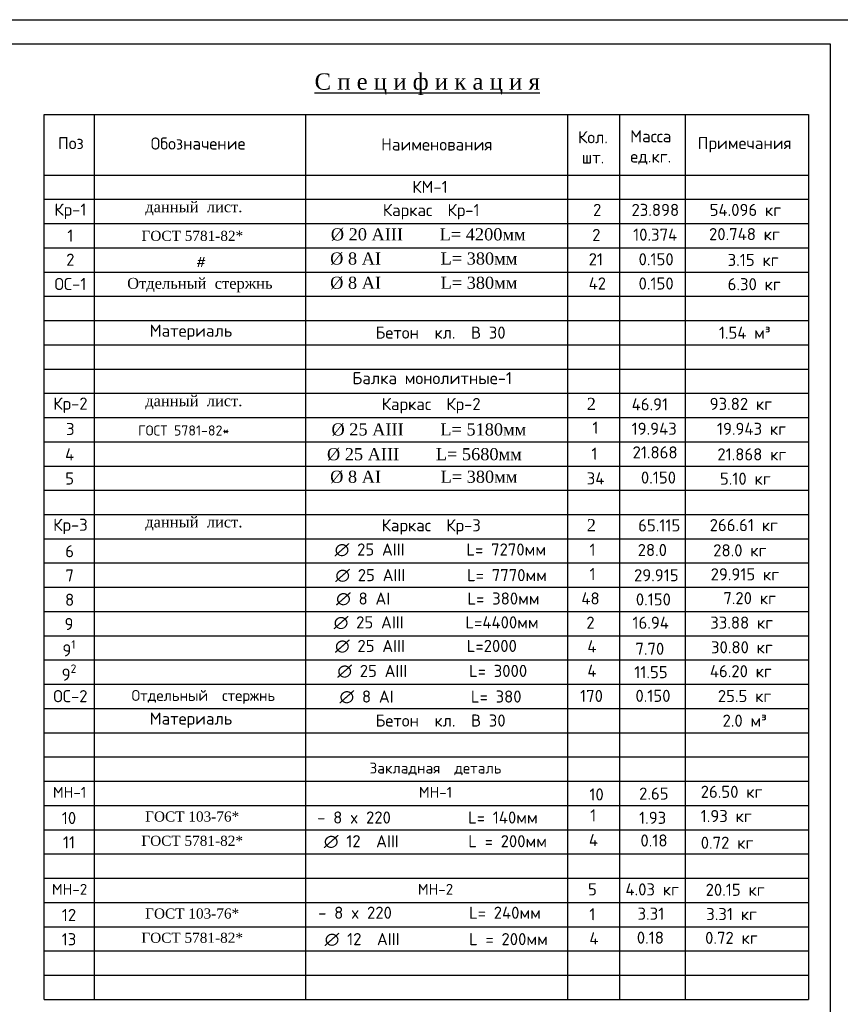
# Model space of a CAD drawing. Header units: millimetres. Extents: x -3143211 to -2549809, y 1060331 to 1394375.
# Tile 96 of 151: x -3077846 to -3057547, y 1220441 to 1244807. Entities that reach past the tile are written whole.
import ezdxf

# ---------------------------------------------------------------- set-up
doc = ezdxf.new("R2010")
doc.units = ezdxf.units.MM
doc.styles.get("Standard").update_dxf_attribs({"font": 'isocpeui.ttf'})

msp = doc.modelspace()

# ---------------------------------------------------------------- linework, layer by layer
at = {"color": 0}
for p, q in [((-3116696.73173, 1244804.62022), (-3057296.73173, 1244804.62022)), ((-3114696.73173, 1244210.4256), (-3057796.73173, 1244210.4256)), ((-3057796.73173, 1244210.4256), (-3057796.73173, 1203299.42962))]:
    msp.add_line(p, q, dxfattribs=at)
at = {"color": 7}
for p, q in [((-3077238.52399, 1220562.20401), (-3077238.52399, 1242462.20401)), ((-3077238.52399, 1242462.20401), (-3058336.25683, 1242462.20401)), ((-3076005.37929, 1242462.20401), (-3076005.37929, 1220562.20401)), ((-3070777.36269, 1242462.20401), (-3070777.36269, 1220562.20401)), ((-3064292.47689, 1242449.86626), (-3064292.47689, 1220562.20401)), ((-3063005.92089, 1242449.86626), (-3063005.92089, 1220562.20401)), ((-3061384.86064, 1242449.86626), (-3061384.86064, 1220562.20401)), ((-3058336.25683, 1242462.20401), (-3058336.25683, 1220562.20401)), ((-3077238.52399, 1240962.20401), (-3058336.25683, 1240962.20401)), ((-3077238.52399, 1240362.20401), (-3058336.25683, 1240362.20401)), ((-3077238.52399, 1239762.20401), (-3058336.25683, 1239762.20401)), ((-3077238.52399, 1239162.20401), (-3058336.25683, 1239162.20401)), ((-3077238.52399, 1238562.20401), (-3058336.25683, 1238562.20401)), ((-3077238.52399, 1237962.20401), (-3058336.25683, 1237962.20401)), ((-3077238.52399, 1237362.20401), (-3058336.25683, 1237362.20401)), ((-3077238.52399, 1236762.20401), (-3058336.25683, 1236762.20401)), ((-3077238.52399, 1236162.20401), (-3058336.25683, 1236162.20401)), ((-3077238.52399, 1235562.20401), (-3058336.25683, 1235562.20401)), ((-3077238.52399, 1234962.20401), (-3058336.25683, 1234962.20401)), ((-3077238.52399, 1234362.20401), (-3058336.25683, 1234362.20401)), ((-3077238.52399, 1233762.20401), (-3058336.25683, 1233762.20401)), ((-3077238.52399, 1233162.20401), (-3058336.25683, 1233162.20401)), ((-3077238.52399, 1232562.20401), (-3058336.25683, 1232562.20401)), ((-3077238.52399, 1231962.20401), (-3058336.25683, 1231962.20401)), ((-3077238.52399, 1231362.20401), (-3058336.25683, 1231362.20401)), ((-3077238.52399, 1230762.20401), (-3058336.25683, 1230762.20401)), ((-3077238.52399, 1230162.20401), (-3058336.25683, 1230162.20401)), ((-3077238.52399, 1229562.20401), (-3058336.25683, 1229562.20401)), ((-3077238.52399, 1228962.20401), (-3058336.25683, 1228962.20401)), ((-3077238.52399, 1228362.20401), (-3058336.25683, 1228362.20401)), ((-3077238.52399, 1227762.20401), (-3058336.25683, 1227762.20401)), ((-3077238.52399, 1227162.20401), (-3058336.25683, 1227162.20401)), ((-3077238.52399, 1226562.20401), (-3058336.25683, 1226562.20401)), ((-3077238.52399, 1225962.20401), (-3058336.25683, 1225962.20401)), ((-3077238.52399, 1225362.20401), (-3058336.25683, 1225362.20401)), ((-3077238.52399, 1224762.20401), (-3058336.25683, 1224762.20401)), ((-3077238.52399, 1224162.20401), (-3058336.25683, 1224162.20401)), ((-3077238.52399, 1223562.20401), (-3058336.25683, 1223562.20401)), ((-3077238.52399, 1222962.20401), (-3058336.25683, 1222962.20401)), ((-3077238.52399, 1222362.20401), (-3058336.25683, 1222362.20401)), ((-3077238.52399, 1221762.20401), (-3058336.25683, 1221762.20401)), ((-3077238.52399, 1221162.20401), (-3058336.25683, 1221162.20401)), ((-3077238.52399, 1220562.20401), (-3058336.25683, 1220562.20401))]:
    msp.add_line(p, q, dxfattribs=at)
msp.add_lwpolyline([(-3116696.73173, 1244804.62022), (-3057296.73173, 1244804.62022), (-3057296.73173, 1286804.62022), (-3116696.73173, 1286804.62022)], close=True)

# ---------------------------------------------------------------- texts
for s, insert, char_height, attachment_point in [('\\pt2.7702;{\\fTimes New Roman|b0|i0|c204|p18;\\LС п е ц и ф и к а ц и я}', (-3067765.53382, 1243479.66713), 405, 2), ('{\\fISOCPEUR|b0|i0|c204|p34;Кол.\\Pшт.}', (-3063665.26207, 1241648.48565), 300, 5), ('{\\fISOCPEUR|b0|i0|c204|p34;Масса\\Pед.кг.}', (-3062235.95362, 1241648.48565), 300, 5), ('{\\fISOCPEUR|b0|i0|c204|p34;Поз}', (-3076580.26446, 1241753.21368), 300, 5), ('{\\fISOCPEUR|b0|i0|c204|p34;Обозначение}', (-3073433.28461, 1241742.82152), 300, 5), ('{\\fISOCPEUR|b0|i0|c204|p34;Наименования}', (-3067529.53548, 1241720.21727), 300, 5), ('{\\fISOCPEUR|b0|i0|c204|p34;Примечания}', (-3059912.19632, 1241713.03543), 300, 5), ('{\\fISOCPEUR|b0|i0|c204|p34;1}', (-3076593.57012, 1239464.69374), 300, 5), ('{\\fISOCPEUR|b0|i0|c204|p34;2}', (-3076593.57012, 1238867.94179), 300, 5), ('#', (-3073391.9332, 1238812.51605), 250, 5), ('{\\fISOCPEUR|b0|i0|c204|p34;ОС-1}', (-3076591.92667, 1238266.65657), 300, 5), ('{\\fTimes New Roman|b0|i0|c204|p18;Отдельный  стержнь}', (-3073389.86827, 1238239.08203), 270, 5), ('{\\fISOCPEUR|b0|i0|c204|p34;3}', (-3076593.57012, 1234678.24877), 300, 5), ('{\\fISOCPEUR|b0|i0|c204|p34;4}', (-3076611.36298, 1234053.10748), 300, 5), ('{\\fISOCPEUR|b0|i0|c204|p34;5}', (-3076611.36298, 1233453.10748), 300, 5), ('{\\fISOCPEUR|b0|i0|c204|p34;6}', (-3076611.36298, 1231653.10748), 300, 5), ('{\\fISOCPEUR|b0|i0|c204|p34;7}', (-3076611.36298, 1231053.10748), 300, 5), ('{\\fISOCPEUR|b0|i0|c204|p34;8}', (-3076611.36298, 1230453.10748), 300, 5), ('{\\fISOCPEUR|b0|i0|c204|p34;9}', (-3076626.89485, 1229851.15659), 300, 5), ('\\A1;{\\fISOCPEUR|b0|i0|c204|p34;9\\H0.7x;\\S1^ ;}', (-3076626.89485, 1229251.15659), 300, 5), ('\\A1;{\\fISOCPEUR|b0|i0|c204|p34;9\\H0.7x;\\S2^ ;}', (-3076626.89485, 1228651.15659), 300, 5), ('{\\fISOCPEUR|b0|i0|c204|p34;ОС\\fISOCPEUR|b0|i0|c238|p34;-\\fISOCPEUR|b0|i0|c204|p34;2}', (-3076591.92667, 1228066.65657), 300, 5), ('\\pt1.8468;{\\fISOCPEUR|b0|i0|c204|p34;Закладная  деталь}', (-3067560.5724, 1226422.21647), 270, 2), ('\\pt1.8468;{\\fISOCPEUR|b0|i0|c204|p34;МН-1 }', (-3076612.45771, 1225822.21647), 270, 2), ('\\pt1.8468;{\\fISOCPEUR|b0|i0|c204|p34;МН\\fISOCPEUR|b0|i0|c238|p34;-1\\fISOCPEUR|b0|i0|c204|p34; }', (-3067560.5724, 1225822.21647), 270, 2), ('{\\fISOCPEUR|b0|i0|c204|p34;10}', (-3076626.89485, 1225051.15659), 300, 5), ('{\\fISOCPEUR|b0|i0|c204|p34;11}', (-3076626.89485, 1224451.15659), 300, 5), ('\\pt1.8468;{\\fISOCPEUR|b0|i0|c204|p34;МН-2}', (-3076612.45771, 1223422.21647), 270, 2), ('\\pt1.8468;{\\fISOCPEUR|b0|i0|c204|p34;МН\\fISOCPEUR|b0|i0|c238|p34;-\\fISOCPEUR|b0|i0|c204|p34;2 }', (-3067560.5724, 1223422.21647), 270, 2), ('{\\fISOCPEUR|b0|i0|c204|p34;12}', (-3076626.89485, 1222651.15659), 300, 5), ('{\\fISOCPEUR|b0|i0|c204|p34;13}', (-3076626.89485, 1222051.15659), 300, 5)]:
    msp.add_mtext(s, dxfattribs=dict(at, insert=insert, char_height=char_height, attachment_point=attachment_point))
at = {"attachment_point": 5}
for s, insert, char_height in [('{\\fISOCPEUR|b0|i0|c204|p34;КМ-1}', (-3067697.13759, 1240669.68331), 300), ('{\\fTimes New Roman|b0|i0|c204|p18;данный  лист.\\fTimes New Roman|b0|i0|c238|p18;                        }', (-3073537.94372, 1240137.17917), 270), ('{\\fISOCPEUR|b0|i0|c204|p34;Кр\\fISOCPEUR|b0|i0|c238|p34;-\\fISOCPEUR|b0|i0|c204|p34;1}', (-3076591.92667, 1240066.65657), 300), ('{\\fISOCPEUR|b0|i0|c204|p34;Бетон  кл\\fISOCPEUR|b0|i0|c238|p34;.  \\fISOCPEUR|b0|i0|c204|p34;В 30}', (-3067435.94087, 1237063.73141), 300), ('{\\fISOCPEUR|b0|i0|c204|p34;1.54\\fISOCPEUR|b0|i0|c238|p34; \\fISOCPEUR|b0|i0|c204|p34;м\\fISOCPEUR|b0|i0|c238|p34;³}', (-3059910.21372, 1237060.37735), 300), ('{\\fISOCPEUR|b0|i0|c204|p34;Балка монолитные\\fISOCPEUR|b0|i0|c238|p34;-1}', (-3067641.48289, 1235937.66303), 300), ('{\\fISOCPEUR|b0|i0|c204|p34;Кр\\fISOCPEUR|b0|i0|c238|p34;-\\fISOCPEUR|b0|i0|c204|p34;2}', (-3076591.92667, 1235266.65657), 300), ('{\\fTimes New Roman|b0|i0|c204|p18;данный  лист.\\fTimes New Roman|b0|i0|c238|p18;                        }', (-3073537.94372, 1235337.17917), 270), ('{\\fISOCPEUR|b0|i0|c204|p34;Каркас  Кр\\fISOCPEUR|b0|i0|c238|p34;-\\fISOCPEUR|b0|i0|c204|p34;2\\fISOCPEUR|b0|i0|c238|p34;       \\fTimes New Roman|b0|i0|c238|p18;                  }', (-3067667.69281, 1235254.96436), 300), ('{\\fTimes New Roman|b0|i0|c238|p18;2       }', (-3063705.86224, 1235298.42498), 300), ('{\\fTimes New Roman|b0|i0|c204|p18;данный  лист.\\fTimes New Roman|b0|i0|c238|p18;                        }', (-3073537.94372, 1232337.17917), 270), ('{\\fTimes New Roman|b0|i0|c238|p18;2       }', (-3063705.86224, 1232298.42498), 300), ('{\\fISOCPEUR|b0|i0|c204|p34;Кр\\fISOCPEUR|b0|i0|c238|p34;-\\fISOCPEUR|b0|i0|c204|p34;3}', (-3076591.92667, 1232266.65657), 300), ('{\\fISOCPEUR|b0|i0|c204|p34;Каркас  Кр\\fISOCPEUR|b0|i0|c238|p34;-\\fISOCPEUR|b0|i0|c204|p34;3\\fISOCPEUR|b0|i0|c238|p34;       \\fTimes New Roman|b0|i0|c238|p18;                  }', (-3067667.69281, 1232254.96436), 300), ('{\\fISOCPEUR|b0|i0|c204|p34;Бетон  кл\\fISOCPEUR|b0|i0|c238|p34;.  \\fISOCPEUR|b0|i0|c204|p34;В 30}', (-3067435.94087, 1227463.73141), 300), ('{\\fISOCPEUR|b0|i0|c204|p34;2.0\\fISOCPEUR|b0|i0|c238|p34; \\fISOCPEUR|b0|i0|c204|p34;м\\fISOCPEUR|b0|i0|c238|p34;³}', (-3059910.21372, 1227460.37735), 300)]:
    msp.add_mtext(s, dxfattribs=dict(at, insert=insert, char_height=char_height))
for s, insert, char_height, width, attachment_point in [('{\\fISOCPEUR|b0|i0|c204|p34;2       }', (-3063663.08063, 1240250.34922), 300, 183, 1), ('{\\fISOCPEUR|b0|i0|c204|p34;23.898}', (-3062711.89024, 1240249.86241), 300, 934.7386364, 1), ('{\\fISOCPEUR|b0|i0|c204|p34;54.096 кг}', (-3060778.40387, 1240249.86241), 300, 2060.7364505, 1), ('{\\fISOCPEUR|b0|i0|c204|p34;Каркас  Кр-1\\fISOCPEUR|b0|i0|c238|p34;        \\fTimes New Roman|b0|i0|c238|p18;                }', (-3067667.69281, 1240054.96436), 300, 4122.4453232, 5), ('{\\fISOCPEUR|b0|i0|c204|p34;2         }', (-3063684.05032, 1239628.75994), 300, 183, 1), ('{\\fISOCPEUR|b0|i0|c204|p34;10.374 }', (-3062672.07778, 1239638.02047), 300, 1099.1590909, 1), ('{\\fISOCPEUR|b0|i0|c204|p34;20.748 кг}', (-3060794.68789, 1239650.73216), 300, 1900.0227273, 1), ('{\\fISOCPEUR|b0|i0|c204|p34;21 }', (-3063772.18288, 1239029.03852), 300, 420.5, 1), ('{\\fISOCPEUR|b0|i0|c204|p34;0.150  }', (-3062536.72853, 1239028.88806), 300, 813, 1), ('{\\fISOCPEUR|b0|i0|c204|p34;3.15 кг}', (-3060333.24029, 1239012.04904), 300, 1387.0631314, 1), ('{\\fISOCPEUR|b0|i0|c204|p34;42}', (-3063772.18288, 1238429.03852), 300, 420.5, 1), ('{\\fISOCPEUR|b0|i0|c204|p34;0.150  }', (-3062536.72853, 1238428.88806), 300, 813, 1), ('{\\fISOCPEUR|b0|i0|c204|p34;6.30 кг}', (-3060333.24029, 1238412.04904), 300, 1387.0631314, 1), ('{\\fISOCPEUR|b0|i0|c204|p34;Материаль}', (-3074631.59099, 1237261.97673), 300, 2199.0340909, 1), (' {\\fISOCPEUR|b0|i0|c204|p34;46.91}', (-3062898.89184, 1235438.83143), 300, 1221.1022727, 1), ('{\\fISOCPEUR|b0|i0|c204|p34;93.82 кг}', (-3060778.40387, 1235449.86241), 300, 2060.7364505, 1), ('{\\fISOCPEUR|b0|i0|c204|p34;1}', (-3063678.71097, 1234859.59325), 300, 114.3068182, 1), ('{\\fISOCPEUR|b0|i0|c204|p34;19.943  }', (-3062709.79315, 1234835.79007), 300, 870.7840909, 1), ('{\\fISOCPEUR|b0|i0|c204|p34;19.943 кг}', (-3060598.82967, 1234832.63208), 300, 1855.8169265, 1), ('{\\fISOCPEUR|b0|i0|c204|p34;1 }', (-3063703.22591, 1234216.7788), 300, 203, 1), ('{\\fISOCPEUR|b0|i0|c204|p34;21.868 }', (-3062685.83649, 1234249.13401), 300, 955.2613636, 1), ('{\\fISOCPEUR|b0|i0|c204|p34;21.868 кг}', (-3060589.40589, 1234201.23918), 300, 1856.1812512, 1), ('{\\fISOCPEUR|b0|i0|c204|p34;34}', (-3063818.71843, 1233606.25215), 300, 457.5454545, 1), ('{\\fISOCPEUR|b0|i0|c204|p34;0.150}', (-3062479.01328, 1233626.50157), 300, 715.5, 1), ('{\\fISOCPEUR|b0|i0|c204|p34;5.10 кг}', (-3060524.68246, 1233598.81299), 300, 1530.7557131, 1), ('{\\fISOCPEUR|b0|i0|c204|p34;65.115}', (-3062547.5151, 1232443.01187), 300, 1221.1022727, 1), ('{\\fISOCPEUR|b0|i0|c204|p34;266.61 кг}', (-3060778.40387, 1232449.86241), 300, 2060.7364505, 1), ('{\\fISOCPEUR|b0|i0|c204|p34;∅ 25 АIII        L= 7270мм}', (-3070055.9206, 1231846.1255), 300, 5267.5580216, 1), ('{\\fISOCPEUR|b0|i0|c204|p34;1}', (-3063751.07005, 1231839.37674), 300, 783.2045455, 1), ('{\\fISOCPEUR|b0|i0|c204|p34;28.0  } ', (-3062559.23226, 1231833.86457), 300, 783.2045455, 1), ('{\\fISOCPEUR|b0|i0|c204|p34;28.0 кг}', (-3060691.05859, 1231825.34514), 300, 1427.0454545, 1), ('{\\fISOCPEUR|b0|i0|c204|p34;1}', (-3063751.07005, 1231239.37674), 300, 783.2045455, 1), ('{\\fISOCPEUR|b0|i0|c204|p34;29.915 кг}', (-3060755.08896, 1231231.92144), 300, 2022.454792, 1), ('{\\fISOCPEUR|b0|i0|c204|p34;∅ 25 АIII        L= 7770мм}', (-3070039.30852, 1231212.20103), 300, 5208.5997917, 1), ('{\\fISOCPEUR|b0|i0|c204|p34;29.915   }', (-3062650.41145, 1231209.53358), 300, 955.5, 1), ('{\\fISOCPEUR|b0|i0|c204|p34;∅ 8 АI          L= 380мм}', (-3070020.51465, 1230632.8276), 300, 5128.5340909, 1), ('{\\fISOCPEUR|b0|i0|c204|p34;0.150     }', (-3062605.12604, 1230610.86313), 300, 685.3636364, 1), ('{\\fISOCPEUR|b0|i0|c204|p34;7.20 кг}', (-3060440.33372, 1230642.4975), 300, 1498.9180314, 1), ('{\\fISOCPEUR|b0|i0|c204|p34;∅ 25 АIII        L=4400мм}', (-3070079.61364, 1230043.11365), 300, 5119.1318225, 1), ('{\\fISOCPEUR|b0|i0|c204|p34;16.94      }', (-3062688.41431, 1230034.40487), 300, 873, 1), ('{\\fISOCPEUR|b0|i0|c204|p34;33.88 кг}', (-3060764.21332, 1230036.62848), 300, 1639.1931818, 1), ('{\\fISOCPEUR|b0|i0|c204|p34;∅ 25 АIII        L=2000}', (-3070047.66228, 1229460.12422), 300, 4606.875, 1), ('{\\fISOCPEUR|b0|i0|c204|p34;4}', (-3063804.32033, 1229446.29246), 300, 194.4886364, 1), ('{\\fISOCPEUR|b0|i0|c204|p34;7.70 }', (-3062615.46237, 1229389.62232), 300, 703.0227273, 1), ('{\\fISOCPEUR|b0|i0|c204|p34;30.80 кг}', (-3060745.28465, 1229426.18389), 300, 1639.1931818, 1), ('{\\fISOCPEUR|b0|i0|c204|p34;∅ 25 АIII        L= 3000}', (-3069989.953, 1228841.56991), 300, 4802.5568182, 1), ('{\\fISOCPEUR|b0|i0|c204|p34;4}', (-3063804.32033, 1228846.29246), 300, 194.4886364, 1), ('{\\fISOCPEUR|b0|i0|c204|p34;11.55}', (-3062643.30664, 1228810.57185), 300, 1057.0909091, 1), ('{\\fISOCPEUR|b0|i0|c204|p34;46.20 кг}', (-3060773.32455, 1228834.27278), 300, 1654.7045455, 1), ('{\\fISOCPEUR|b0|i0|c204|p34;Отдельный  стержнь}', (-3075078.72401, 1228218.88578), 270, 3512.7, 1), ('{\\fISOCPEUR|b0|i0|c204|p34;∅ 8 АI          L= 380}', (-3069935.67206, 1228207.0803), 300, 5128.5340909, 1), ('{\\fISOCPEUR|b0|i0|c204|p34;170 }', (-3063983.98398, 1228222.96082), 300, 545.5227273, 1), ('{\\fISOCPEUR|b0|i0|c204|p34;0.150   }', (-3062614.69296, 1228225.32806), 300, 685.3636364, 1), ('{\\fISOCPEUR|b0|i0|c204|p34;25.5 кг}', (-3060576.57882, 1228219.52154), 300, 1410.8181818, 1), ('{\\fISOCPEUR|b0|i0|c204|p34;Материаль}', (-3074631.59099, 1227661.97673), 300, 2199.0340909, 1), ('{\\fISOCPEUR|b0|i0|c204|p34;10       }', (-3063754.28725, 1225784.6887), 300, 333, 1), ('{\\fISOCPEUR|b0|i0|c204|p34;2.65}', (-3062524.08636, 1225806.07618), 300, 654.3409091, 1), ('{\\fISOCPEUR|b0|i0|c204|p34;26.50 кг}', (-3061000.08918, 1225850.33678), 300, 1808.3308822, 1), ('{\\fISOCPEUR|b0|i0|c204|p34;- 8 x 220          L= 140мм}', (-3070487.03082, 1225213.93631), 300, 5430.4791153, 1), ('{\\fISOCPEUR|b0|i0|c204|p34;1}', (-3063734.78123, 1225267.20556), 300, 114.3068182, 1), ('{\\fISOCPEUR|b0|i0|c204|p34;1.93 }', (-3062524.08636, 1225206.07618), 300, 654.3409091, 1), ('{\\fISOCPEUR|b0|i0|c204|p34;1.93 кг}', (-3061000.08918, 1225250.33678), 300, 1287.2045455, 1), ('{\\fISOCPEUR|b0|i0|c204|p34;4}', (-3063766.88529, 1224655.5853), 300, 194.4886364, 1), ('{\\fISOCPEUR|b0|i0|c204|p34;∅ 12  АIII         L = 200мм}', (-3070323.38758, 1224627.03004), 300, 5352.1926049, 1), ('{\\fISOCPEUR|b0|i0|c204|p34;0.18}', (-3062491.13774, 1224645.0229), 300, 687.5113636, 1), ('{\\fISOCPEUR|b0|i0|c204|p34;0.72 кг}', (-3060999.15992, 1224589.62728), 300, 1385.5227273, 1), ('{\\fISOCPEUR|b0|i0|c204|p34;5}', (-3063787.37066, 1223437.07451), 300, 221.4545455, 1), ('{\\fISOCPEUR|b0|i0|c204|p34; 4.03 кг}', (-3063052.01451, 1223435.08846), 300, 1599.5909091, 1), ('{\\fISOCPEUR|b0|i0|c204|p34;20.15 кг}', (-3060878.55695, 1223425.50632), 300, 1890.9481881, 1), ('{\\fISOCPEUR|b0|i0|c204|p34;- 8 x 220  }       {\\fISOCPEUR|b0|i0|c204|p34; L= 240мм }', (-3070462.83438, 1222857.4278), 300, 5729.9806474, 1), ('{\\fISOCPEUR|b0|i0|c204|p34;1}', (-3063755.10796, 1222821.08667), 300, 114.3068182, 1), ('{\\fISOCPEUR|b0|i0|c204|p34;3.31}', (-3062562.21924, 1222833.27176), 300, 727.125, 1), ('{\\fISOCPEUR|b0|i0|c204|p34;3.31 кг}', (-3060863.06989, 1222824.70853), 300, 1345.4318182, 1), ('{\\fISOCPEUR|b0|i0|c204|p34;4}', (-3063755.10796, 1222221.08667), 300, 114.3068182, 1), ('{\\fISOCPEUR|b0|i0|c204|p34;0.18}', (-3062580.7638, 1222240.10539), 300, 687.5113636, 1), ('{\\fISOCPEUR|b0|i0|c204|p34;0.72 кг}', (-3060891.68596, 1222235.80274), 300, 1382.3181818, 1), ('{\\fISOCPEUR|b0|i0|c204|p34;∅ 12  АIII         L = 200мм}', (-3070302.86642, 1222204.07768), 300, 5432.0739983, 1)]:
    msp.add_mtext(s, dxfattribs=dict(insert=insert, char_height=char_height, width=width, attachment_point=attachment_point))
at = {"color": 7, "attachment_point": 5}
for s, insert, char_height, width in [('{\\fTimes New Roman|b0|i0|c204|p18;ГОСТ 5781-82*}', (-3073575.02159, 1239456.1235), 250, 4186.7404327), ('{\\fTimes New Roman|b0|i0|c238|p18;%%C 20 \\fTimes New Roman|b0|i0|c204|p18;А\\fTimes New Roman|b0|i0|c238|p18;III        L= \\fTimes New Roman|b0|i0|c204|p18;42\\fTimes New Roman|b0|i0|c238|p18;00\\fTimes New Roman|b0|i0|c204|p18;мм\\fTimes New Roman|b0|i0|c238|p18;             \\fTimes New Roman|b0|i0|c204|p18;   \\fTimes New Roman|b0|i0|c238|p18; }', (-3067740.69582, 1239489.30217), 300, 5099.9631585), ('{\\fTimes New Roman|b0|i0|c238|p18;%%C 8 \\fTimes New Roman|b0|i0|c204|p18;А\\fTimes New Roman|b0|i0|c238|p18;I             L= 380\\fTimes New Roman|b0|i0|c204|p18;мм\\fTimes New Roman|b0|i0|c238|p18;            }', (-3067851.49974, 1238891.27159), 300, 5075.1692518), ('{\\fTimes New Roman|b0|i0|c238|p18;%%C 8 \\fTimes New Roman|b0|i0|c204|p18;А\\fTimes New Roman|b0|i0|c238|p18;I             L= 380\\fTimes New Roman|b0|i0|c204|p18;мм\\fTimes New Roman|b0|i0|c238|p18;            }', (-3067851.49974, 1238291.27159), 300, 5075.1692518), ('{\\fISOCPEUR|b0|i0|c204|p34;ГОСТ 5781-82*}', (-3073789.45322, 1234641.47281), 250, 4186.7404327), ('{\\fTimes New Roman|b0|i0|c238|p18;%%C 25 \\fTimes New Roman|b0|i0|c204|p18;А\\fTimes New Roman|b0|i0|c238|p18;III        L= \\fTimes New Roman|b0|i0|c186|p18;518\\fTimes New Roman|b0|i0|c238|p18;0\\fTimes New Roman|b0|i0|c204|p18;мм\\fTimes New Roman|b0|i0|c238|p18;                 \\fTimes New Roman|b0|i0|c186|p18; \\fTimes New Roman|b0|i0|c238|p18;   \\fTimes New Roman|b0|i0|c186|p18;   \\fTimes New Roman|b0|i0|c238|p18;  \\fTimes New Roman|b0|i0|c186|p18; \\fTimes New Roman|b0|i0|c238|p18;   }', (-3067724.90675, 1234662.18932), 300, 5587.0601291), ('{\\fTimes New Roman|b0|i0|c238|p18;%%C 25 \\fTimes New Roman|b0|i0|c204|p18;А\\fTimes New Roman|b0|i0|c238|p18;III        L= 5\\fTimes New Roman|b0|i0|c186|p18;6\\fTimes New Roman|b0|i0|c238|p18;80\\fTimes New Roman|b0|i0|c204|p18;мм\\fTimes New Roman|b0|i0|c238|p18;                         }', (-3067835.78162, 1234049.0045), 300, 6763.4902668), ('{\\fTimes New Roman|b0|i0|c238|p18;%%C 8 \\fTimes New Roman|b0|i0|c204|p18;А\\fTimes New Roman|b0|i0|c238|p18;I             L= 380\\fTimes New Roman|b0|i0|c204|p18;мм\\fTimes New Roman|b0|i0|c238|p18;            }', (-3067851.49974, 1233491.27159), 300, 5075.1692518), ('{\\fISOCPEUR|b0|i0|c204|p34;48\\fISOCPEUR|b0|i0|c238|p34; \\fTimes New Roman|b0|i0|c238|p18;          }', (-3063726.64339, 1230484.72674), 300, 448.2272727), ('{\\fISOCPEUR|b0|i0|c204|p34;2}', (-3063726.64339, 1229884.72674), 300, 448.2272727), ('{\\fTimes New Roman|b0|i0|c204|p18;ГОСТ \\fTimes New Roman|b0|i0|c238|p18;103-76\\fTimes New Roman|b0|i0|c204|p18;*}', (-3073579.47105, 1225085.90314), 250, 4186.7404327), ('{\\fTimes New Roman|b0|i0|c204|p18;ГОСТ 5781-82*}', (-3073579.47105, 1224485.90314), 250, 4186.7404327), ('{\\fTimes New Roman|b0|i0|c204|p18;ГОСТ \\fTimes New Roman|b0|i0|c238|p18;103-76\\fTimes New Roman|b0|i0|c204|p18;*}', (-3073579.47105, 1222685.90314), 250, 4186.7404327), ('{\\fTimes New Roman|b0|i0|c204|p18;ГОСТ 5781-82*}', (-3073579.47105, 1222085.90314), 250, 4186.7404327)]:
    msp.add_mtext(s, dxfattribs=dict(at, insert=insert, char_height=char_height, width=width))

doc.saveas('drawing.dxf')
